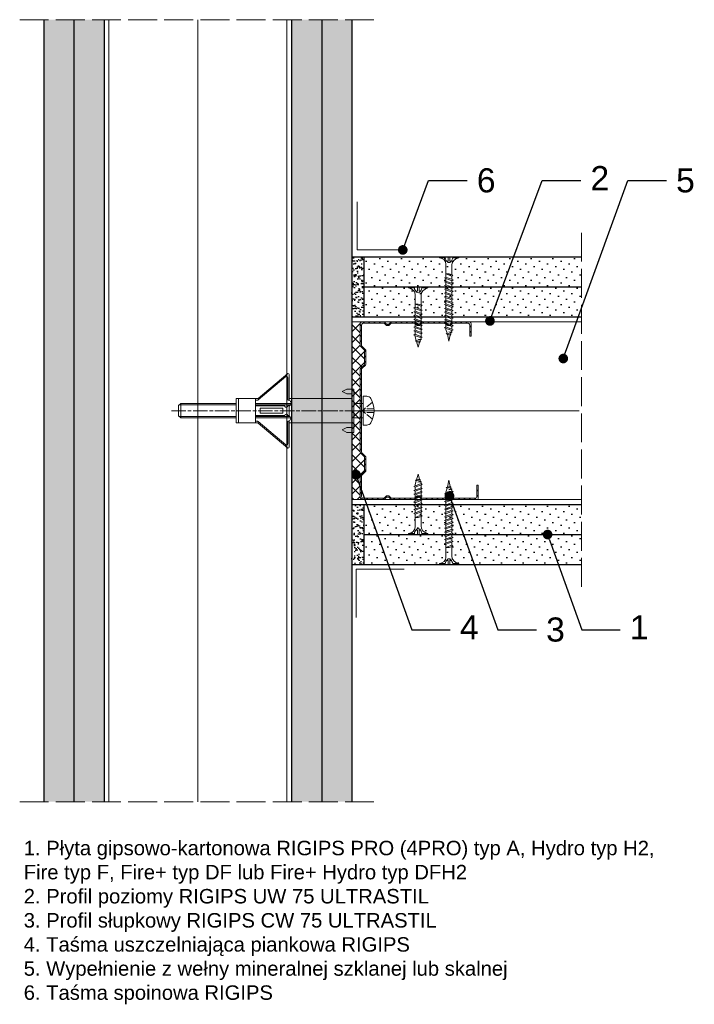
# Model space of a CAD drawing. Header units: millimetres. Extents: x 1649 to 2772, y 618 to 1691.
# Tile 2 of 4: x 2043 to 2323, y 638 to 1047. Entities that reach past the tile are written whole.
import ezdxf
from ezdxf import colors
from ezdxf.entities.mleader import LeaderData, LeaderLine
from ezdxf.math import Vec2, Vec3

# ---------------------------------------------------------------- set-up
doc = ezdxf.new("R2010")
doc.units = ezdxf.units.MM
for name, pattern in [('ACAD_ISO02W100', [15, 12, -3]), ('AM_ISO02W050x2', [3.75, 3, -0.75]), ('AM_ISO08W050x2', [9, 6, -0.75, 1.5, -0.75])]:
    doc.linetypes.add(name, pattern=pattern)
for name, color, linetype, lineweight in [('_ISOVER WELNA', 7, 'BATTING', 9), ('_RIGIPS AKCESORIA', 7, 'Continuous', 18), ('_RIGIPS G-K', 7, 'Continuous', 25), ('_RIGIPS PROFIL', 7, 'Continuous', 18), ('KRESKOWANIE', 7, 'Continuous', 9), ('OPISY', 7, 'Continuous', 9), ('PRZERYWANA', 7, 'ACAD_ISO02W100', 9)]:
    doc.layers.add(name, color=color, linetype=linetype, lineweight=lineweight)
doc.styles.get("Standard").update_dxf_attribs({"font": 'arial.ttf'})
doc.linetypes.add('BATTING', pattern='A,0.00254,-2.54,[134,ltypeshp.shx,S=2.54,R=0,X=-2.54,Y=0],-5.08,[134,ltypeshp.shx,S=2.54,R=180,X=2.54,Y=0],-2.54', length=10.16254)
pattern_1 = [(45, (166.39, -167.7135), (-1.122532, 3.367596), [0, -3.175])]
pattern_2 = [(45, (166.39, -166.8135), (-1.122532, 3.367596), [0, -3.175])]
pattern_3 = [(45, (166.39, -168.6135), (-1.122532, 3.367596), [0, -3.175])]

# ---------------------------------------------------------------- blocks, each defined once
blk = doc.blocks.new('TN 25')
at = {"layer": '_RIGIPS AKCESORIA'}
for p, q in [((0, -0.84), (0, 7.16)), ((0, 7.16), (0.46, 7.16)), ((0.46, 4.78), (0, 4.78)), ((0.46, 7.16), (0.46, 4.78)), ((1.77, 3.5), (1.77, 4.2)), ((3.02, 4.46), (8.47, 4.46)), ((7.12, 4.46), (7.12, 3.18)), ((8.03, 2.01), (7.12, 4.46)), ((8.47, 4.46), (8.79, 5)), ((9.61, 1.51), (8.47, 4.46)), ((8.79, 5), (9.93, 2.01)), ((9, 4.46), (10.1, 4.46)), ((10.1, 4.46), (10.41, 5)), ((11.23, 1.51), (10.1, 4.46)), ((10.41, 5), (11.56, 2.01)), ((10.62, 4.46), (11.67, 4.46)), ((11.67, 4.46), (11.99, 5)), ((12.81, 1.51), (11.67, 4.46)), ((11.99, 5), (13.14, 2.01)), ((12.2, 4.46), (13.21, 4.46)), ((13.21, 4.46), (13.52, 5)), ((14.34, 1.51), (13.21, 4.46)), ((13.52, 5), (14.67, 2.01)), ((13.73, 4.46), (14.8, 4.46)), ((14.8, 4.46), (15.12, 5)), ((15.94, 1.51), (14.8, 4.46)), ((15.12, 5), (16.26, 2.01)), ((15.33, 4.46), (16.42, 4.46)), ((16.42, 4.46), (16.73, 5)), ((17.55, 1.51), (16.42, 4.46)), ((16.73, 5), (17.88, 2.01)), ((16.94, 4.46), (17.99, 4.46)), ((17.99, 4.46), (18.31, 5)), ((19.13, 1.51), (17.99, 4.46)), ((18.31, 5), (19.45, 2.01)), ((18.52, 4.46), (19.68, 4.46)), ((19.68, 4.46), (20, 5)), ((20.82, 1.51), (19.68, 4.46)), ((20, 5), (21.14, 2.01)), ((20.21, 4.46), (20.7, 4.46)), ((20.7, 4.46), (22.28, 3.98)), ((22.28, 3.98), (22.56, 4.37)), ((22.56, 4.37), (23.03, 2.71)), ((0, 3.5), (1.77, 3.5)), ((0, 2.83), (1.77, 2.83)), ((0.46, 1.64), (0, 1.64)), ((0.46, -0.84), (0.46, 1.64)), ((1.77, 2.83), (1.77, 2.18)), ((7.49, 2.01), (3.55, 2.01)), ((7.12, 3.18), (7.65, 1.53)), ((7.65, 1.53), (8.03, 2.01)), ((9.41, 2.01), (8.03, 2.01)), ((9.93, 2.01), (9.61, 1.51)), ((11.04, 2.01), (9.93, 2.01)), ((11.56, 2.01), (11.23, 1.51)), ((12.61, 2.01), (11.56, 2.01)), ((13.14, 2.01), (12.81, 1.51)), ((14.15, 2.01), (13.14, 2.01)), ((14.67, 2.01), (14.34, 1.51)), ((15.74, 2.01), (14.67, 2.01)), ((16.26, 2.01), (15.94, 1.51)), ((17.36, 2.01), (16.26, 2.01)), ((17.88, 2.01), (17.55, 1.51)), ((18.93, 2.01), (17.88, 2.01)), ((19.45, 2.01), (19.13, 1.51)), ((19.45, 2.01), (20.62, 2.01)), ((21.14, 2.01), (20.82, 1.51)), ((21.14, 2.01), (21.81, 2.12)), ((21.85, 1.83), (21.67, 3.28)), ((21.67, 3.28), (22.14, 2.4)), ((22.14, 2.4), (21.85, 1.83)), ((22.7, 2.36), (22.14, 2.4)), ((22.7, 2.36), (22.28, 3.98)), ((23.03, 2.71), (22.7, 2.36)), ((22.71, 3.85), (25, 3.24)), ((25, 3.24), (23.03, 2.71)), ((0, -0.84), (0.46, -0.84))]:
    blk.add_line(p, q, dxfattribs=at)
for centre, major_axis, ratio, start_param, end_param in [((3.09, 7.67), (0.17, 3.2), 0.826134, 1.773653, 3.180586), ((-0.04, 0.9), (0, 3.93), 0.848176, -0.720942, -0.151112), ((3.37, -1.57), (0.28, 3.57), 0.832181, 0.035984, 1.430787), ((-2.73, 15.91), (0, 14.76), 0.848176, 3.399396, 3.475072), ((0.59, 4.62), (0, 2.81), 0.848176, 3.475072, 3.862535), ((1.66, 3.18), (0, 0.895), 0.848176, -1.552777, -0.720942), ((1.66, 3.18), (0, 0.895), 0.848176, 3.862535, 4.730408)]:
    blk.add_ellipse(centre, major_axis=major_axis, ratio=ratio, start_param=start_param, end_param=end_param, dxfattribs=at)
blk = doc.blocks.new('CW 75 ULTRASTIL')
h = blk.add_hatch()
h.set_pattern_fill('ANSI31', color=256, scale=0.5, style=0)
h.paths.add_polyline_path([(106.07, 103.31, -0.414214), (106.87, 104.11), (115.19, 104.11, -0.198912), (115.55, 103.96), (116.25, 103.25, 0.198912), (116.61, 103.11), (117.19, 103.11, 0.198912), (117.55, 103.25), (118.25, 103.96, -0.198912), (118.61, 104.11), (127.89, 104.11, -0.198912), (128.25, 103.96), (128.95, 103.25, 0.198912), (129.31, 103.11), (129.89, 103.11, 0.198912), (130.25, 103.25), (130.95, 103.96, -0.198912), (131.31, 104.11), (140.59, 104.11, -0.198912), (140.95, 103.96), (141.65, 103.25, 0.198912), (142.01, 103.11), (142.59, 103.11, 0.198912), (142.95, 103.25), (143.65, 103.96, -0.198912), (144.01, 104.11), (153.17, 104.11, -0.414214), (153.97, 103.31), (153.97, 98.66), (154.52, 98.66), (154.52, 103.86, 0.414214), (153.72, 104.66), (144.01, 104.66, 0.198912), (143.65, 104.51), (142.95, 103.8, -0.198912), (142.59, 103.66), (142.01, 103.66, -0.198912), (141.65, 103.8), (140.95, 104.51, 0.198912), (140.59, 104.66), (131.31, 104.66, 0.198912), (130.95, 104.51), (130.25, 103.8, -0.198912), (129.89, 103.66), (129.31, 103.66, -0.198912), (128.95, 103.8), (128.25, 104.51, 0.198912), (127.89, 104.66), (118.61, 104.66, 0.198912), (118.25, 104.51), (117.55, 103.8, -0.198912), (117.19, 103.66), (116.61, 103.66, -0.198912), (116.25, 103.8), (115.55, 104.51, 0.198912), (115.19, 104.66), (106.32, 104.66, 0.414214), (105.52, 103.86), (105.52, 94.86, 0.198912), (105.67, 94.51), (107.17, 93, -0.198912), (107.32, 92.65), (107.32, 87.06, -0.198912), (107.17, 86.71), (105.67, 85.2, 0.198912), (105.52, 84.85), (105.52, 50.66, 0.198912), (105.67, 50.31), (107.17, 48.8, -0.198912), (107.32, 48.45), (107.32, 42.86, -0.198912), (107.17, 42.51), (105.67, 41, 0.198912), (105.52, 40.65), (105.52, 31.66, 0.414214), (106.32, 30.86), (115.19, 30.86, 0.198912), (115.55, 31), (116.25, 31.71, -0.198912), (116.61, 31.86), (117.19, 31.86, -0.198912), (117.55, 31.71), (118.25, 31, 0.198912), (118.61, 30.86), (127.89, 30.86, 0.198912), (128.25, 31), (128.95, 31.71, -0.198912), (129.31, 31.86), (129.89, 31.86, -0.198912), (130.25, 31.71), (130.95, 31, 0.198912), (131.31, 30.86), (140.59, 30.86, 0.198912), (140.95, 31), (141.65, 31.71, -0.198912), (142.01, 31.86), (142.59, 31.86, -0.198912), (142.95, 31.71), (143.65, 31, 0.198912), (144.01, 30.86), (150.72, 30.86, 0.414214), (151.52, 31.66), (151.52, 36.86), (150.97, 36.86), (150.97, 32.21, -0.414214), (150.17, 31.41), (144.01, 31.41, -0.198912), (143.65, 31.55), (142.95, 32.26, 0.198912), (142.59, 32.41), (142.01, 32.41, 0.198912), (141.65, 32.26), (140.95, 31.55, -0.198912), (140.59, 31.41), (131.31, 31.41, -0.198912), (130.95, 31.55), (130.25, 32.26, 0.198912), (129.89, 32.41), (129.31, 32.41, 0.198912), (128.95, 32.26), (128.25, 31.55, -0.198912), (127.89, 31.41), (118.61, 31.41, -0.198912), (118.25, 31.55), (117.55, 32.26, 0.198912), (117.19, 32.41), (116.61, 32.41, 0.198912), (116.25, 32.26), (115.55, 31.55, -0.198912), (115.19, 31.41), (106.87, 31.41, -0.414214), (106.07, 32.21), (106.07, 40.65, -0.198912), (106.22, 41), (107.72, 42.51, 0.198912), (107.87, 42.86), (107.87, 48.45, 0.198912), (107.72, 48.8), (106.22, 50.31, -0.198912), (106.07, 50.66), (106.07, 84.85, -0.198912), (106.22, 85.2), (107.72, 86.71, 0.198912), (107.87, 87.06), (107.87, 92.65, 0.198912), (107.72, 93), (106.22, 94.51, -0.198912), (106.07, 94.86)])
at = {"layer": '_RIGIPS PROFIL'}
for p, q in [((105.52, 103.86), (105.52, 94.86)), ((106.07, 103.31), (106.07, 94.86)), ((115.19, 104.66), (106.32, 104.66)), ((115.19, 104.11), (106.87, 104.11)), ((115.55, 104.51), (116.25, 103.8)), ((115.55, 103.96), (116.25, 103.25)), ((117.19, 103.66), (116.61, 103.66)), ((117.19, 103.11), (116.61, 103.11)), ((118.25, 104.51), (117.55, 103.8)), ((118.25, 103.96), (117.55, 103.25)), ((127.89, 104.66), (118.61, 104.66)), ((127.89, 104.11), (118.61, 104.11)), ((128.25, 104.51), (128.95, 103.8)), ((128.25, 103.96), (128.95, 103.25)), ((129.89, 103.66), (129.31, 103.66)), ((129.89, 103.11), (129.31, 103.11)), ((130.95, 104.51), (130.25, 103.8)), ((130.95, 103.96), (130.25, 103.25)), ((131.31, 104.66), (140.59, 104.66)), ((131.31, 104.11), (140.59, 104.11)), ((140.95, 104.51), (141.65, 103.8)), ((140.95, 103.96), (141.65, 103.25)), ((142.59, 103.66), (142.01, 103.66)), ((142.59, 103.11), (142.01, 103.11)), ((143.65, 104.51), (142.95, 103.8)), ((143.65, 103.96), (142.95, 103.25)), ((153.72, 104.66), (144.01, 104.66)), ((153.17, 104.11), (144.01, 104.11)), ((153.97, 98.66), (153.97, 103.31)), ((154.52, 98.66), (154.52, 103.86)), ((153.97, 98.66), (154.52, 98.66)), ((107.17, 93), (105.67, 94.51)), ((107.72, 93), (106.22, 94.51)), ((107.32, 92.65), (107.32, 87.06)), ((107.87, 92.65), (107.87, 87.06)), ((107.17, 86.71), (105.67, 85.2)), ((107.72, 86.71), (106.22, 85.2)), ((105.52, 84.85), (105.52, 50.66)), ((106.07, 84.85), (106.07, 50.66)), ((107.17, 48.8), (105.67, 50.31)), ((107.72, 48.8), (106.22, 50.31)), ((107.32, 42.86), (107.32, 48.45)), ((107.87, 42.86), (107.87, 48.45)), ((107.17, 42.51), (105.67, 41)), ((107.72, 42.51), (106.22, 41)), ((105.52, 31.66), (105.52, 40.65)), ((106.07, 32.21), (106.07, 40.65)), ((150.97, 36.86), (150.97, 32.21)), ((150.97, 36.86), (151.52, 36.86)), ((151.52, 36.86), (151.52, 31.66)), ((115.19, 30.86), (106.32, 30.86)), ((115.19, 31.41), (106.87, 31.41)), ((115.55, 31.55), (116.25, 32.26)), ((115.55, 31), (116.25, 31.71)), ((117.19, 32.41), (116.61, 32.41)), ((117.19, 31.86), (116.61, 31.86)), ((118.25, 31.55), (117.55, 32.26)), ((118.25, 31), (117.55, 31.71)), ((127.89, 31.41), (118.61, 31.41)), ((127.89, 30.86), (118.61, 30.86)), ((128.25, 31.55), (128.95, 32.26)), ((128.25, 31), (128.95, 31.71)), ((129.89, 32.41), (129.31, 32.41)), ((129.89, 31.86), (129.31, 31.86)), ((130.95, 31.55), (130.25, 32.26)), ((130.95, 31), (130.25, 31.71)), ((131.31, 31.41), (140.59, 31.41)), ((131.31, 30.86), (140.59, 30.86)), ((140.95, 31.55), (141.65, 32.26)), ((140.95, 31), (141.65, 31.71)), ((142.59, 32.41), (142.01, 32.41)), ((142.59, 31.86), (142.01, 31.86)), ((143.65, 31.55), (142.95, 32.26)), ((143.65, 31), (142.95, 31.71)), ((150.17, 31.41), (144.01, 31.41)), ((150.72, 30.86), (144.01, 30.86))]:
    blk.add_line(p, q, dxfattribs=at)
for centre, radius, start, end in [((106.32, 103.86), 0.8, 90, 180), ((106.87, 103.31), 0.8, 90, 180), ((115.19, 104.16), 0.5, 45, 90), ((115.19, 103.61), 0.5, 45, 90), ((116.61, 104.16), 0.5, 225, 270), ((116.61, 103.61), 0.5, 225, 270), ((117.19, 104.16), 0.5, 270, 315), ((117.19, 103.61), 0.5, 270, 315), ((118.61, 104.16), 0.5, 90, 135), ((118.61, 103.61), 0.5, 90, 135), ((127.89, 104.16), 0.5, 45, 90), ((127.89, 103.61), 0.5, 45, 90), ((129.31, 104.16), 0.5, 225, 270), ((129.31, 103.61), 0.5, 225, 270), ((129.89, 104.16), 0.5, 270, 315), ((129.89, 103.61), 0.5, 270, 315), ((131.31, 104.16), 0.5, 90, 135), ((131.31, 103.61), 0.5, 90, 135), ((140.59, 104.16), 0.5, 45, 90), ((140.59, 103.61), 0.5, 45, 90), ((142.01, 104.16), 0.5, 225, 270), ((142.01, 103.61), 0.5, 225, 270), ((142.59, 104.16), 0.5, 270, 315), ((142.59, 103.61), 0.5, 270, 315), ((144.01, 104.16), 0.5, 90, 135), ((144.01, 103.61), 0.5, 90, 135), ((153.17, 103.31), 0.8, 0, 90), ((153.72, 103.86), 0.8, 0, 90), ((106.02, 94.86), 0.5, 180, 225), ((106.57, 94.86), 0.5, 180, 225), ((106.82, 92.65), 0.5, 0, 45), ((107.37, 92.65), 0.5, 0, 45), ((106.82, 87.06), 0.5, 315, 0), ((107.37, 87.06), 0.5, 315, 0), ((106.02, 84.85), 0.5, 135, 180), ((106.57, 84.85), 0.5, 135, 180), ((106.02, 50.66), 0.5, 180, 225), ((106.57, 50.66), 0.5, 180, 225), ((106.82, 48.45), 0.5, 0, 45), ((107.37, 48.45), 0.5, 0, 45), ((106.02, 40.65), 0.5, 135, 180), ((106.57, 40.65), 0.5, 135, 180), ((106.82, 42.86), 0.5, 315, 0), ((107.37, 42.86), 0.5, 315, 0), ((106.32, 31.66), 0.8, 180, 270), ((106.87, 32.21), 0.8, 180, 270), ((115.19, 31.91), 0.5, 270, 315), ((115.19, 31.36), 0.5, 270, 315), ((116.61, 31.91), 0.5, 90, 135), ((116.61, 31.36), 0.5, 90, 135), ((117.19, 31.91), 0.5, 45, 90), ((117.19, 31.36), 0.5, 45, 90), ((118.61, 31.91), 0.5, 225, 270), ((118.61, 31.36), 0.5, 225, 270), ((127.89, 31.91), 0.5, 270, 315), ((127.89, 31.36), 0.5, 270, 315), ((129.31, 31.91), 0.5, 90, 135), ((129.31, 31.36), 0.5, 90, 135), ((129.89, 31.91), 0.5, 45, 90), ((129.89, 31.36), 0.5, 45, 90), ((131.31, 31.91), 0.5, 225, 270), ((131.31, 31.36), 0.5, 225, 270), ((140.59, 31.91), 0.5, 270, 315), ((140.59, 31.36), 0.5, 270, 315), ((142.01, 31.91), 0.5, 90, 135), ((142.01, 31.36), 0.5, 90, 135), ((142.59, 31.91), 0.5, 45, 90), ((142.59, 31.36), 0.5, 45, 90), ((144.01, 31.91), 0.5, 225, 270), ((144.01, 31.36), 0.5, 225, 270), ((150.17, 32.21), 0.8, 270, 0), ((150.72, 31.66), 0.8, 270, 0)]:
    blk.add_arc(centre, radius, start, end, dxfattribs=at)
blk = doc.blocks.new('TN 35')
at = {"layer": '_RIGIPS AKCESORIA'}
for p, q in [((0, -0.84), (0, 7.16)), ((0, 7.16), (0.46, 7.16)), ((0.46, 4.78), (0, 4.78)), ((0.46, 7.16), (0.46, 4.78)), ((1.77, 3.5), (1.77, 4.2)), ((3.02, 4.46), (8.47, 4.46)), ((7.12, 4.46), (7.12, 3.18)), ((8.03, 2.01), (7.12, 4.46)), ((8.47, 4.46), (8.79, 5)), ((9.61, 1.51), (8.47, 4.46)), ((8.79, 5), (9.93, 2.01)), ((9, 4.46), (10.1, 4.46)), ((10.1, 4.46), (10.41, 5)), ((11.23, 1.51), (10.1, 4.46)), ((10.41, 5), (11.56, 2.01)), ((10.62, 4.46), (11.67, 4.46)), ((11.67, 4.46), (11.99, 5)), ((12.81, 1.51), (11.67, 4.46)), ((11.99, 5), (13.14, 2.01)), ((12.2, 4.46), (13.21, 4.46)), ((13.21, 4.46), (13.52, 5)), ((14.34, 1.51), (13.21, 4.46)), ((13.52, 5), (14.67, 2.01)), ((13.73, 4.46), (14.8, 4.46)), ((14.8, 4.46), (15.12, 5)), ((15.94, 1.51), (14.8, 4.46)), ((15.12, 5), (16.26, 2.01)), ((15.33, 4.46), (16.42, 4.46)), ((16.42, 4.46), (16.73, 5)), ((17.55, 1.51), (16.42, 4.46)), ((16.73, 5), (17.88, 2.01)), ((16.94, 4.46), (17.99, 4.46)), ((17.99, 4.46), (18.31, 5)), ((19.13, 1.51), (17.99, 4.46)), ((18.31, 5), (19.45, 2.01)), ((18.52, 4.46), (19.57, 4.46)), ((19.57, 4.46), (19.88, 5)), ((20.7, 1.51), (19.57, 4.46)), ((19.88, 5), (21.03, 2.01)), ((20.09, 4.46), (21.14, 4.46)), ((21.14, 4.46), (21.46, 5)), ((22.28, 1.51), (21.14, 4.46)), ((21.46, 5), (22.6, 2.01)), ((21.67, 4.46), (22.72, 4.46)), ((22.72, 4.46), (23.03, 5)), ((23.85, 1.51), (22.72, 4.46)), ((23.03, 5), (24.18, 2.01)), ((23.24, 4.46), (24.29, 4.46)), ((24.29, 4.46), (24.61, 5)), ((25.43, 1.51), (24.29, 4.46)), ((24.61, 5), (25.75, 2.01)), ((24.81, 4.46), (25.87, 4.46)), ((25.87, 4.46), (26.18, 5)), ((27, 1.51), (25.87, 4.46)), ((26.18, 5), (27.33, 2.01)), ((26.39, 4.46), (27.44, 4.46)), ((27.44, 4.46), (27.76, 5)), ((28.58, 1.51), (27.44, 4.46)), ((27.76, 5), (28.9, 2.01)), ((27.96, 4.46), (29.13, 4.46)), ((29.13, 4.46), (29.45, 5)), ((30.27, 1.51), (29.13, 4.46)), ((29.45, 5), (30.59, 2.01)), ((29.65, 4.46), (30.15, 4.46)), ((30.15, 4.46), (31.73, 3.98)), ((31.73, 3.98), (32.01, 4.37)), ((32.01, 4.37), (32.48, 2.71)), ((0, 3.5), (1.77, 3.5)), ((0, 2.83), (1.77, 2.83)), ((0.46, 1.64), (0, 1.64)), ((0.46, -0.84), (0.46, 1.64)), ((1.77, 2.83), (1.77, 2.18)), ((7.49, 2.01), (3.55, 2.01)), ((7.12, 3.18), (7.65, 1.53)), ((7.65, 1.53), (8.03, 2.01)), ((9.41, 2.01), (8.03, 2.01)), ((9.93, 2.01), (9.61, 1.51)), ((11.04, 2.01), (9.93, 2.01)), ((11.56, 2.01), (11.23, 1.51)), ((12.61, 2.01), (11.56, 2.01)), ((13.14, 2.01), (12.81, 1.51)), ((14.15, 2.01), (13.14, 2.01)), ((14.67, 2.01), (14.34, 1.51)), ((15.74, 2.01), (14.67, 2.01)), ((16.26, 2.01), (15.94, 1.51)), ((17.36, 2.01), (16.26, 2.01)), ((17.88, 2.01), (17.55, 1.51)), ((18.93, 2.01), (17.84, 2.01)), ((19.45, 2.01), (19.13, 1.51)), ((20.51, 2.01), (19.41, 2.01)), ((21.03, 2.01), (20.7, 1.51)), ((22.08, 2.01), (20.99, 2.01)), ((22.6, 2.01), (22.28, 1.51)), ((23.66, 2.01), (22.56, 2.01)), ((24.18, 2.01), (23.85, 1.51)), ((25.23, 2.01), (24.14, 2.01)), ((25.75, 2.01), (25.43, 1.51)), ((26.81, 2.01), (25.71, 2.01)), ((27.33, 2.01), (27, 1.51)), ((28.38, 2.01), (27.33, 2.01)), ((28.9, 2.01), (28.58, 1.51)), ((28.9, 2.01), (30.07, 2.01)), ((30.59, 2.01), (30.27, 1.51)), ((30.59, 2.01), (31.26, 2.12)), ((31.3, 1.83), (31.12, 3.28)), ((31.12, 3.28), (31.59, 2.4)), ((31.59, 2.4), (31.3, 1.83)), ((32.15, 2.36), (31.59, 2.4)), ((32.15, 2.36), (31.73, 3.98)), ((32.48, 2.71), (32.15, 2.36)), ((32.16, 3.85), (35, 3.24)), ((35, 3.24), (32.48, 2.71)), ((0, -0.84), (0.46, -0.84))]:
    blk.add_line(p, q, dxfattribs=at)
for centre, major_axis, ratio, start_param, end_param in [((3.09, 7.67), (0.17, 3.2), 0.826134, 1.773653, 3.180586), ((-0.04, 0.9), (0, 3.93), 0.848176, -0.720942, -0.151112), ((3.37, -1.57), (0.28, 3.57), 0.832181, 0.035984, 1.430787), ((-2.73, 15.91), (0, 14.76), 0.848176, 3.399396, 3.475072), ((0.59, 4.62), (0, 2.81), 0.848176, 3.475072, 3.862535), ((1.66, 3.18), (0, 0.895), 0.848176, -1.552777, -0.720942), ((1.66, 3.18), (0, 0.895), 0.848176, 3.862535, 4.730408)]:
    blk.add_ellipse(centre, major_axis=major_axis, ratio=ratio, start_param=start_param, end_param=end_param, dxfattribs=at)
blk = doc.blocks.new('Molly 6x60 2x12_5')
at = {"layer": '_RIGIPS AKCESORIA', "linetype": 'AM_ISO02W050x2'}
for p, q in [((42.2, 151.66), (42.2, 147.62)), ((43.64, 151.66), (43.64, 147.62)), ((39.43, 151.06), (42.92, 146.72)), ((42.2, 147.62), (43.64, 147.62)), ((46.4, 151.06), (42.92, 146.72))]:
    blk.add_line(p, q, dxfattribs=at)
at = {"layer": '_RIGIPS AKCESORIA', "linetype": 'AM_ISO08W050x2'}
blk.add_line((42.92, 67.59), (42.92, 154.69), dxfattribs=at)
at = {"layer": '_RIGIPS AKCESORIA'}
for p, q in [((36.92, 148.62), (36.92, 147.09)), ((48.92, 148.62), (48.92, 147.09)), ((33.92, 143.22), (51.92, 143.22)), ((33.92, 142.42), (33.92, 143.22)), ((39.92, 147.09), (36.92, 147.09)), ((39.92, 147.09), (39.92, 143.22)), ((45.92, 147.09), (39.92, 147.09)), ((48.92, 147.09), (45.92, 147.09)), ((45.92, 147.09), (45.92, 143.22)), ((51.92, 142.42), (51.92, 143.22)), ((33.92, 142.42), (33.92, 140.42)), ((33.92, 140.42), (34.92, 138.42)), ((35.92, 140.42), (34.92, 138.42)), ((35.92, 142.42), (49.92, 142.42)), ((35.92, 142.42), (35.92, 140.42)), ((37.92, 142.42), (37.92, 116.42)), ((47.92, 142.42), (47.92, 116.42)), ((49.92, 142.42), (49.92, 140.42)), ((49.92, 140.42), (50.92, 138.42)), ((51.92, 140.42), (50.92, 138.42)), ((51.92, 142.42), (51.92, 140.42)), ((27.42, 115.82), (27.42, 115.92)), ((27.42, 115.82), (37.8, 103.56)), ((38.54, 116.42), (27.92, 116.42)), ((28.73, 115), (38.4, 103.56)), ((38.39, 115.82), (29.11, 115.82)), ((39.92, 117.26), (39.92, 102.42)), ((40.53, 102.42), (40.53, 116.99)), ((40.9, 116.42), (45.03, 116.42)), ((40.92, 114.62), (40.92, 102.42)), ((44.92, 114.62), (44.92, 102.42)), ((45.31, 102.42), (45.31, 116.79)), ((45.92, 117.08), (45.92, 102.42)), ((47.14, 116.42), (57.92, 116.42)), ((47.25, 115.82), (56.73, 115.82)), ((57.11, 115), (47.44, 103.56)), ((58.42, 115.82), (48.04, 103.56)), ((58.42, 115.82), (58.42, 115.92)), ((41.92, 113.82), (41.92, 104.42)), ((41.92, 113.82), (43.92, 113.82)), ((43.92, 113.82), (43.92, 104.42)), ((37.92, 103.42), (37.92, 102.42)), ((37.92, 102.42), (37.92, 94.42)), ((37.92, 102.42), (47.92, 102.42)), ((38.52, 103.42), (38.52, 102.42)), ((41.92, 104.42), (43.92, 104.42)), ((47.32, 103.24), (47.32, 102.42)), ((47.92, 103.24), (47.92, 102.42)), ((47.92, 102.42), (47.92, 94.42)), ((37.92, 95.42), (47.92, 95.42)), ((37.92, 94.42), (47.92, 94.42)), ((39.92, 94.42), (39.92, 71.46)), ((40.53, 70.85), (40.53, 94.42)), ((45.31, 70.85), (45.31, 94.42)), ((45.92, 94.42), (45.92, 71.46)), ((39.92, 71.46), (45.92, 71.46)), ((39.92, 71.46), (40.79, 70.59)), ((40.79, 70.59), (45.04, 70.59)), ((45.92, 71.46), (45.04, 70.59))]:
    blk.add_line(p, q, dxfattribs=at)
for centre, radius, start, end in [((42.92, 141.69), 10, 60, 120), ((38.92, 148.62), 2, 120, 180), ((46.92, 148.62), 2, 0, 60), ((27.92, 115.92), 0.5, 90, 180), ((29.11, 115.32), 0.5, 90, 220.2325), ((39.76, 116.08), 1.19, 347.4327, 192.5673), ((40.92, 115.22), 0.6, 270, 90), ((44.92, 115.22), 0.6, 90, 270), ((46.08, 115.92), 1.17, 355.0886, 184.9114), ((56.73, 115.32), 0.5, 319.7675, 90), ((57.92, 115.92), 0.5, 0, 90), ((37.42, 103.24), 0.5, 0, 40.2571), ((38.02, 103.24), 0.5, 0, 40.2325), ((47.82, 103.24), 0.5, 139.7675, 180), ((48.42, 103.24), 0.5, 139.7429, 180)]:
    blk.add_arc(centre, radius, start, end, dxfattribs=at)
blk = doc.blocks.new('_Dot')
at = {"color": 0, "linetype": 'ByBlock', "lineweight": -2}
blk.add_line((-0.5, 0), (-1, 0), dxfattribs=at)
at = {"color": 0, "linetype": 'ByBlock', "const_width": 0.5}
blk.add_lwpolyline([(-0.25, 0, 1), (0.25, 0, 1)], format="xyb", close=True, dxfattribs=at)

msp = doc.modelspace()

# ---------------------------------------------------------------- hatches: boundary and pattern name
at = {"layer": '_RIGIPS G-K'}
h = msp.add_hatch(dxfattribs=at)
h.set_pattern_fill('DOTS', color=256, scale=2, angle=45, style=0)
h.set_pattern_definition([(45, (164.59, -167.7135), (-1.122532, 3.367596), [0, -3.175])])
h.paths.add_polyline_path([(2065.63, 1046.97), (2053.13, 1046.97), (2053.13, 722.37), (2065.63, 722.37)])
h = msp.add_hatch(dxfattribs=at)
h.set_pattern_fill('DOTS', color=256, scale=2, angle=45, style=0)
h.set_pattern_definition([(45, (164.59, -644.1933), (-1.122532, 3.367596), [0, -3.175])])
h.paths.add_polyline_path([(2078.13, 1046.97), (2065.63, 1046.97), (2065.63, 722.37), (2078.13, 722.37)])
h = msp.add_hatch(dxfattribs=at)
h.set_pattern_fill('DOTS', color=256, scale=2, angle=45, style=0)
h.set_pattern_definition(pattern_1)
h.paths.add_polyline_path([(2168.43, 1046.97), (2155.93, 1046.97), (2155.93, 722.37), (2168.43, 722.37)])
h = msp.add_hatch(dxfattribs=at)
h.set_pattern_fill('DOTS', color=256, scale=2, angle=45, style=0)
h.set_pattern_definition(pattern_1)
h.paths.add_polyline_path([(2180.93, 1046.97), (2168.43, 1046.97), (2168.43, 722.37), (2180.93, 722.37)])
h = msp.add_hatch(dxfattribs=at)
h.set_pattern_fill('AR-SAND', color=256, scale=0.05, style=0)
h.set_pattern_definition([(37.5, (166.39, -166.8135), (-0.0800016, 2.4470662), [0, -1.9304, 0, -2.159, 0, -2.06375]), (7.5, (166.39, -166.8135), (2.2476164, 3.5841255), [0, -1.0414, 0, -1.7399, 0, -0.66675]), (327.5, (164.8279, -166.8135), (3.9549619, 0.007186), [0, -0.635, 0, -2.286, 0, -2.9845]), (317.5, (164.828, -166.8135), (3.8177823, 1.1146466), [0, -0.3175, 0, -1.4986, 0, -1.7145])])
h.paths.add_polyline_path([(2185.93, 948.57), (2180.93, 948.57), (2180.93, 923.57), (2185.93, 923.57)])
h = msp.add_hatch(dxfattribs=at)
h.set_pattern_fill('DOTS', color=256, scale=2, angle=45, style=0)
h.set_pattern_definition(pattern_2)
h.paths.add_polyline_path([(2276.23, 948.57), (2185.93, 948.57), (2185.93, 936.07), (2276.23, 936.07)])
h = msp.add_hatch(dxfattribs=at)
h.set_pattern_fill('DOTS', color=256, scale=2, angle=45, style=0)
h.set_pattern_definition(pattern_2)
h.paths.add_polyline_path([(2276.23, 936.07), (2185.93, 936.07), (2185.93, 923.57), (2276.23, 923.57)])
h = msp.add_hatch(dxfattribs=at)
h.set_pattern_fill('AR-SAND', color=256, scale=0.05, style=0)
h.set_pattern_definition([(37.5, (166.39, -168.6135), (-0.0800016, 2.4470662), [0, -1.9304, 0, -2.159, 0, -2.06375]), (7.5, (166.39, -168.6135), (2.2476164, 3.5841255), [0, -1.0414, 0, -1.7399, 0, -0.66675]), (327.5, (164.8279, -168.6135), (3.9549619, 0.007186), [0, -0.635, 0, -2.286, 0, -2.9845]), (317.5, (164.828, -168.6135), (3.8177823, 1.1146466), [0, -0.3175, 0, -1.4986, 0, -1.7145])])
h.paths.add_polyline_path([(2185.93, 845.77), (2180.93, 845.77), (2180.93, 820.77), (2185.93, 820.77)])
h = msp.add_hatch(dxfattribs=at)
h.set_pattern_fill('DOTS', color=256, scale=2, angle=45, style=0)
h.set_pattern_definition(pattern_3)
h.paths.add_polyline_path([(2276.23, 845.77), (2185.93, 845.77), (2185.93, 833.27), (2276.23, 833.27)])
h = msp.add_hatch(dxfattribs=at)
h.set_pattern_fill('DOTS', color=256, scale=2, angle=45, style=0)
h.set_pattern_definition(pattern_3)
h.paths.add_polyline_path([(2276.23, 833.27), (2185.93, 833.27), (2185.93, 820.77), (2276.23, 820.77)])
at = {"layer": 'KRESKOWANIE'}
h = msp.add_hatch(dxfattribs=at)
h.set_pattern_fill('ANSI37', color=256, style=0)
h.set_pattern_definition([(45, (166.39, -167.7135), (-2.245064, 2.245064), []), (135, (166.39, -167.7135), (-2.245064, -2.245064), [])])
h.paths.add_polyline_path([(2184.43, 901.76, -0.198912), (2184.57, 902.12), (2186.08, 903.62, 0.198912), (2186.23, 903.98), (2186.23, 909.56, 0.198912), (2186.08, 909.92), (2184.57, 911.42, -0.198912), (2184.43, 911.78), (2184.43, 920.77, -0.414214), (2185.23, 921.57), (2180.93, 921.57), (2180.93, 847.77), (2185.23, 847.77, -0.414214), (2184.43, 848.57), (2184.43, 857.56, -0.198912), (2184.57, 857.92), (2186.08, 859.42, 0.198912), (2186.23, 859.78), (2186.23, 865.36, 0.198912), (2186.08, 865.72), (2184.57, 867.22, -0.198912), (2184.43, 867.58)])

# ---------------------------------------------------------------- linework, layer by layer
at = {"layer": '_ISOVER WELNA', "ltscale": 3.6}
for p, q in [((2117.03, 1046.97), (2117.03, 722.37)), ((2275.33, 884.67), (2184.08, 884.67))]:
    msp.add_line(p, q, dxfattribs=at)
at = {"layer": '_RIGIPS AKCESORIA'}
for points in [[(2183.13, 971.4), (2183.13, 951.4), (2203.13, 951.4)], [(2182.71, 798.87), (2182.71, 818.87), (2202.71, 818.87)]]:
    msp.add_lwpolyline(points, dxfattribs=at)
at = {"layer": '_RIGIPS G-K'}
for p, q in [((2053.13, 1046.97), (2053.13, 722.37)), ((2065.63, 1046.97), (2065.63, 722.37)), ((2078.13, 1046.97), (2078.13, 722.37)), ((2155.93, 1046.97), (2155.93, 722.37)), ((2168.43, 1046.97), (2168.43, 722.37)), ((2180.93, 1046.97), (2180.93, 722.37)), ((2180.93, 948.57), (2276.23, 948.57)), ((2185.93, 948.57), (2185.93, 923.57)), ((2185.93, 936.07), (2276.23, 936.07)), ((2180.93, 923.57), (2276.23, 923.57)), ((2180.93, 845.77), (2276.23, 845.77)), ((2185.93, 845.77), (2185.93, 820.77)), ((2185.93, 833.27), (2276.23, 833.27)), ((2180.93, 820.77), (2276.23, 820.77))]:
    msp.add_line(p, q, dxfattribs=at)
at = {"layer": '_RIGIPS PROFIL'}
for p, q in [((2080.13, 1046.97), (2080.13, 722.37)), ((2153.93, 1046.97), (2153.93, 722.37)), ((2185.23, 921.57), (2276.23, 921.57)), ((2185.23, 847.77), (2276.23, 847.77))]:
    msp.add_line(p, q, dxfattribs=at)
at = {"layer": 'KRESKOWANIE'}
for p, q in [((2185.23, 921.57), (2180.93, 921.57)), ((2185.23, 847.77), (2180.93, 847.77))]:
    msp.add_line(p, q, dxfattribs=at)
at = {"layer": 'PRZERYWANA'}
for p, q in [((2043.13, 1046.97), (2190.93, 1046.97)), ((2276.23, 958.57), (2276.23, 810.77)), ((2043.13, 722.37), (2190.93, 722.37))]:
    msp.add_line(p, q, dxfattribs=at)

# ---------------------------------------------------------------- block references
at = {"layer": '_RIGIPS AKCESORIA', "xscale": -1, "rotation": 90}
for name, p in [('TN 35', (2224.45, 948.57)), ('TN 25', (2211.67, 936.07))]:
    msp.add_blockref(name, p, dxfattribs=at)
at = {"layer": '_RIGIPS AKCESORIA'}
for name, p, rotation in [('Molly 6x60 2x12_5', (2038.5, 927.59), 270), ('TN 25', (2211.67, 833.27), 90), ('TN 35', (2224.45, 820.77), 90)]:
    msp.add_blockref(name, p, dxfattribs=dict(at, rotation=rotation))
at = {"layer": '_RIGIPS PROFIL', "xscale": -1, "rotation": 180}
msp.add_blockref('CW 75 ULTRASTIL', (2078.91, 952.43), dxfattribs=at)

# ---------------------------------------------------------------- texts
at = {"insert": (2044.8, 706.14), "char_height": 6, "width": 261.9182, "attachment_point": 1}
msp.add_mtext('1. Płyta gipsowo-kartonowa RIGIPS PRO (4PRO) typ A, Hydro typ H2, Fire typ F, Fire+ typ DF lub Fire+ Hydro typ DFH2\\P2. Profil poziomy RIGIPS UW 75 ULTRASTIL\\P3. Profil słupkowy RIGIPS CW 75 ULTRASTIL\\P4. Taśma uszczelniająca piankowa RIGIPS\\P5. Wypełnienie z wełny mineralnej szklanej lub skalnej\\P6. Taśma spoinowa RIGIPS', dxfattribs=at)

# ---------------------------------------------------------------- leaders
at = {"layer": 'OPISY'}
ml = msp.add_multileader_mtext('Standard', dxfattribs=at)
ml.set_content('6', color=256)
ml.set_leader_properties()
ml.set_arrow_properties(name='DOT')
ml.build(insert=Vec2(0, 0))
ctx = ml.context
ctx.base_point, ctx.char_height, ctx.landing_gap_size, ctx.plane_origin = Vec3(2228.81, 980.21), 10, 4, Vec3(2036.22, 1123.87)
notes = []
notes.append((ctx, [(0, (1, 1, 0), (2212.81, 980.21), (1, 0), 16, [(0, [(2202.08, 951.4)], 0, [])])]))
ctx.mtext.insert, ctx.mtext.flow_direction = Vec3(2232.81, 985.3), 5
ml = msp.add_multileader_mtext('Standard', dxfattribs=at)
ml.set_content('2', color=256)
ml.set_leader_properties()
ml.set_arrow_properties(name='DOT')
ml.build(insert=Vec2(0, 0))
ctx = ml.context
ctx.base_point, ctx.char_height, ctx.landing_gap_size, ctx.plane_origin = Vec3(2275.97, 980.21), 10, 4, Vec3(2083.38, 1123.87)
notes.append((ctx, [(0, (1, 1, 0), (2259.97, 980.21), (1, 0), 16, [(0, [(2238.26, 921.93)], 0, [])])]))
ctx.mtext.insert, ctx.mtext.flow_direction = Vec3(2279.97, 986.21), 5
ml = msp.add_multileader_mtext('Standard', dxfattribs=at)
ml.set_content('5', color=256)
ml.set_leader_properties()
ml.set_arrow_properties(name='DOT')
ml.build(insert=Vec2(0, 0))
ctx = ml.context
ctx.base_point, ctx.char_height, ctx.landing_gap_size, ctx.plane_origin = Vec3(2311.48, 980.21), 10, 4, Vec3(2118.89, 1123.87)
notes.append((ctx, [(0, (1, 1, 0), (2295.48, 980.21), (1, 0), 16, [(0, [(2268.69, 906.33)], 0, [])])]))
ctx.mtext.insert, ctx.mtext.flow_direction = Vec3(2315.48, 985.3), 5
ml = msp.add_multileader_mtext('Standard', dxfattribs=at)
ml.set_content('4', color=256)
ml.set_leader_properties()
ml.set_arrow_properties(name='DOT')
ml.build(insert=Vec2(0, 0))
ctx = ml.context
ctx.base_point, ctx.char_height, ctx.landing_gap_size, ctx.plane_origin = Vec3(2221.78, 793.75), 10, 4, Vec3(2029.19, 650.09)
notes.append((ctx, [(0, (1, 1, 0), (2205.78, 793.75), (1, 0), 16, [(0, [(2182.68, 858.09)], 0, [])])]))
ctx.mtext.insert, ctx.mtext.flow_direction = Vec3(2225.78, 799.75), 5
ml = msp.add_multileader_mtext('Standard', dxfattribs=at)
ml.set_content('3', color=256)
ml.set_leader_properties()
ml.set_arrow_properties(name='DOT')
ml.build(insert=Vec2(0, 0))
ctx = ml.context
ctx.base_point, ctx.char_height, ctx.landing_gap_size, ctx.plane_origin = Vec3(2257.56, 793.75), 10, 4, Vec3(2064.97, 650.09)
notes.append((ctx, [(0, (1, 1, 0), (2241.56, 793.75), (1, 0), 16, [(0, [(2221.47, 849.28)], 0, [])])]))
ctx.mtext.insert, ctx.mtext.flow_direction = Vec3(2261.56, 798.84), 5
ml = msp.add_multileader_mtext('Standard', dxfattribs=at)
ml.set_content('1', color=256)
ml.set_leader_properties()
ml.set_arrow_properties(name='DOT')
ml.build(insert=Vec2(0, 0))
ctx = ml.context
ctx.base_point, ctx.char_height, ctx.landing_gap_size, ctx.plane_origin = Vec3(2292.33, 793.75), 10, 4, Vec3(2099.74, 650.09)
notes.append((ctx, [(0, (1, 1, 0), (2276.33, 793.75), (1, 0), 16, [(0, [(2262.17, 833.27)], 0, [])])]))
ctx.mtext.insert, ctx.mtext.flow_direction = Vec3(2296.33, 799.75), 5
for ctx, leaders in notes:
    for number, flags, end, landing, length, lines in leaders:
        leader = LeaderData()
        leader.index, (leader.has_last_leader_line, leader.has_dogleg_vector, leader.attachment_direction) = number, flags
        leader.last_leader_point, leader.dogleg_vector, leader.dogleg_length = Vec3(end), Vec3(landing), length
        for number, points, colour, breaks in lines:
            line = LeaderLine()
            line.index, line.vertices, line.color, line.breaks = number, Vec3.list(points), colors.encode_raw_color(colour), breaks
            leader.lines.append(line)
        ctx.leaders.append(leader)

doc.saveas('drawing.dxf')
